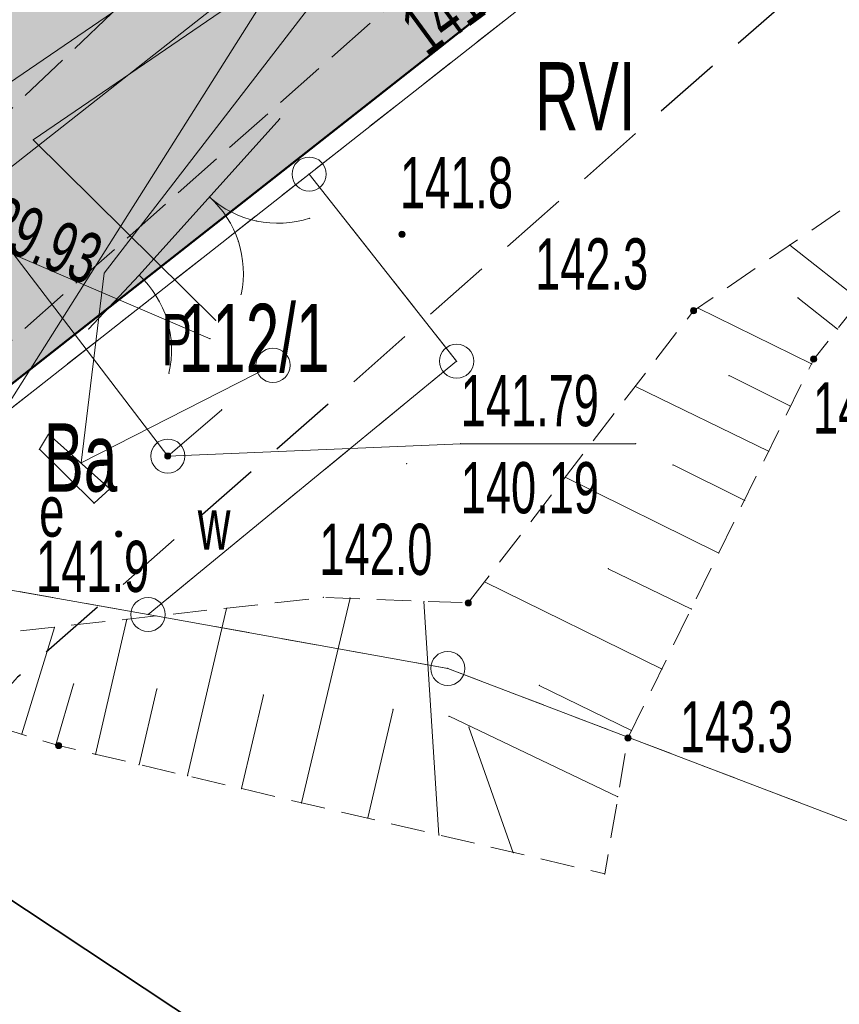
# Model space of a CAD drawing. Extents: x 6456700 to 6518119, y 5963420 to 5980059.
# Tile 205 of 256: x 6512461 to 6512474, y 5966202 to 5966216. Entities that reach past the tile are written whole.
import ezdxf
from ezdxf.enums import TextEntityAlignment as Align

# ---------------------------------------------------------------- set-up
doc = ezdxf.new("R2010")
doc.units = 0
doc.header["$MEASUREMENT"] = 0
for name, pattern in [('L_0_03', [1, 0.5, -0.5]), ('L_0_04', [1.5, 1, -0.5]), ('L_0_52', [1, 0.75, -0.25]), ('L_0_5A', [0.75, 0.5, -0.25])]:
    doc.linetypes.add(name, pattern=pattern)
doc.layers.get('0').update_dxf_attribs({"color": 2, "linetype": 'CONTINUOUS', "lineweight": 5})
for name, color, linetype, lineweight in [('000_Inne__niezydentyfikowane_', 7, 'CONTINUOUS', 18), ('18mm Kreska ciągła', 7, 'CONTINUOUS', 18), ('202_punkt_graniczny', 7, 'CONTINUOUS', 18), ('209_oznaczenie_konturu_klasyfikacyjnego', 96, 'CONTINUOUS', 18), ('210_oznaczenie_konturu_uzytku_gruntowego', 96, 'CONTINUOUS', 18), ('211_numer_dzialki_ewidencyjnej', 7, 'CONTINUOUS', 18), ('218_kontur_uzytku_gruntowego', 96, 'L_0_03', 18), ('219_dzialka_ewidencyjna', 7, 'CONTINUOUS', 18), ('35mm Ciągła', 7, 'CONTINUOUS', 35), ('50mm Kreska ciągła', 7, 'CONTINUOUS', 50), ('9mm Kreska ciągła', 252, 'CONTINUOUS', 9), ('brama', 7, 'CONTINUOUS', 18), ('furtka', 7, 'CONTINUOUS', 18), ('jezdnia', 7, 'CONTINUOUS', 18), ('komora_podziemna', 7, 'CONTINUOUS', 18), ('komora_podziemna_Atr17', 7, 'CONTINUOUS', 18), ('ogrodzenie_trwale', 7, 'CONTINUOUS', 18), ('pikieta_naturalna', 7, 'CONTINUOUS', 18), ('pikieta_naturalna_Atr2', 7, 'CONTINUOUS', 18), ('przewod_elektroenergetyczny_niskiego_napiecia', 7, 'CONTINUOUS', 18), ('przewod_elektroenergetyczny_podziemny', 7, 'CONTINUOUS', 18), ('przewod_kanalizacyjny', 7, 'CONTINUOUS', 18), ('przewod_wodociagowy', 7, 'CONTINUOUS', 18), ('rzedna', 7, 'CONTINUOUS', 18), ('rzedna_Atr2', 7, 'CONTINUOUS', 18), ('rzedna_Atr3', 7, 'CONTINUOUS', 18), ('skarpa_nieumocniona', 7, 'CONTINUOUS', 18), ('studnia_kanalizacyjna', 7, 'CONTINUOUS', 18), ('studnia_kanalizacyjna_Atr17', 7, 'CONTINUOUS', 18), ('Zakres', 7, 'CONTINUOUS', 18)]:
    doc.layers.add(name, color=color, linetype=linetype, lineweight=lineweight)
doc.styles.get("Standard").update_dxf_attribs({"font": 'txt', "width": 0.75})

# ---------------------------------------------------------------- blocks, each defined once
blk = doc.blocks.new('mdcp_nowa')
at = {"layer": 'pikieta_naturalna', "linetype": 'Continuous', "lineweight": 18, "true_color": 0x000000}
for points in [[(6495198.31, 5982664.155, 1), (6495198.31, 5982664.245, 1)], [(6495202.58, 5982663.035, 1), (6495202.58, 5982663.125, 1)], [(6495204.34, 5982662.325, 1), (6495204.34, 5982662.415, 1)], [(6495194.16, 5982659.765, 1), (6495194.16, 5982659.855, 1)], [(6495199.28, 5982658.755, 1), (6495199.28, 5982658.845, 1)], [(6495201.62, 5982656.775, 1), (6495201.62, 5982656.865, 1)], [(6495193.28, 5982656.665, 1), (6495193.28, 5982656.755, 1)]]:
    blk.add_hatch(color=18, dxfattribs=at).paths.add_polyline_path(points)
at = {"layer": 'rzedna', "linetype": 'Continuous', "lineweight": 18, "true_color": 0x000000}
blk.add_hatch(color=18, dxfattribs=at).paths.add_polyline_path([(6495194.88, 5982660.905, 1), (6495194.88, 5982660.995, 1)])
at = {"layer": '000_Inne__niezydentyfikowane_', "linetype": 'Continuous', "lineweight": 18, "flags": 128}
for points in [[(6495205.02, 5982663.23), (6495203.99, 5982664.04)], [(6495204.69, 5982662.81), (6495204.11, 5982663.27)], [(6495204.31, 5982662.3), (6495202.64, 5982663.12)], [(6495204, 5982661.68), (6495203.1, 5982662.13)], [(6495203.68, 5982661.02), (6495201.73, 5982661.97)], [(6495203.33, 5982660.3), (6495202.28, 5982660.82)], [(6495202.95, 5982659.53), (6495200.7, 5982660.64)], [(6495202.55, 5982658.71), (6495201.33, 5982659.3)], [(6495202.12, 5982657.83), (6495199.52, 5982659.11)], [(6495196.84, 5982655.87), (6495197.55, 5982658.87)], [(6495198.85, 5982655.4), (6495198.63, 5982658.82)], [(6495195.17, 5982656.27), (6495195.74, 5982658.72)], [(6495193.82, 5982656.58), (6495194.28, 5982658.56)], [(6495192.74, 5982656.88), (6495193.22, 5982658.44)], [(6495193.24, 5982656.72), (6495193.5, 5982657.61)], [(6495194.46, 5982656.43), (6495194.72, 5982657.54)], [(6495201.67, 5982656.93), (6495200.32, 5982657.59)], [(6495195.96, 5982656.08), (6495196.28, 5982657.45)], [(6495197.81, 5982655.65), (6495198.18, 5982657.24)], [(6495201.47, 5982655.96), (6495199, 5982657.14)], [(6495199.94, 5982655.14), (6495199.29, 5982656.98)]]:
    blk.add_lwpolyline(points, dxfattribs=at)
at = {"layer": '000_Inne__niezydentyfikowane_'}
for p in [(6495203.99, 5982664.04), (6495204.11, 5982663.27), (6495202.64, 5982663.12), (6495204.69, 5982662.81), (6495204.31, 5982662.3), (6495203.1, 5982662.13), (6495201.73, 5982661.97), (6495204, 5982661.68), (6495203.68, 5982661.02), (6495202.28, 5982660.82), (6495200.7, 5982660.64), (6495203.33, 5982660.3), (6495202.95, 5982659.53), (6495201.33, 5982659.3), (6495199.52, 5982659.11), (6495197.55, 5982658.87), (6495198.63, 5982658.82), (6495195.74, 5982658.72), (6495202.55, 5982658.71), (6495194.28, 5982658.56), (6495193.22, 5982658.44), (6495202.12, 5982657.83), (6495193.5, 5982657.61), (6495194.72, 5982657.54), (6495200.32, 5982657.59), (6495196.28, 5982657.45), (6495198.18, 5982657.24), (6495199, 5982657.14), (6495199.29, 5982656.98), (6495201.67, 5982656.93), (6495192.74, 5982656.88), (6495193.24, 5982656.72), (6495193.82, 5982656.58), (6495194.46, 5982656.43), (6495195.17, 5982656.27), (6495195.96, 5982656.08), (6495201.47, 5982655.96), (6495196.84, 5982655.87), (6495197.81, 5982655.65), (6495198.85, 5982655.4), (6495199.94, 5982655.14)]:
    blk.add_point(p, dxfattribs=at)
at = {"layer": '202_punkt_graniczny', "color": 7, "linetype": 'Continuous', "lineweight": 18}
for centre in [(6495196.95, 5982665.08), (6495199.11, 5982662.34), (6495194.59, 5982658.63), (6495198.98, 5982657.84)]:
    blk.add_circle(centre, 0.25, dxfattribs=at)
at = {"layer": '202_punkt_graniczny'}
for p in [(6495196.95, 5982665.08), (6495199.11, 5982662.34), (6495194.59, 5982658.63), (6495198.98, 5982657.84)]:
    blk.add_point(p, dxfattribs=at)
at = {"layer": '218_kontur_uzytku_gruntowego', "lineweight": 18, "flags": 128}
for points in [[(6495206.88, 5982672.89), (6495196.95, 5982665.08)], [(6495196.95, 5982665.08), (6495189.48, 5982659.21)], [(6495196.95, 5982665.08), (6495199.11, 5982662.34)], [(6495199.11, 5982662.34), (6495194.59, 5982658.63)], [(6495191.72, 5982659.14), (6495194.59, 5982658.63)], [(6495194.59, 5982658.63), (6495198.98, 5982657.84)], [(6495198.98, 5982657.84), (6495206.19, 5982655.09)]]:
    blk.add_lwpolyline(points, dxfattribs=at)
at = {"layer": '218_kontur_uzytku_gruntowego'}
for p in [(6495196.95, 5982665.08), (6495196.95, 5982665.08), (6495196.95, 5982665.08), (6495196.95, 5982665.08), (6495196.95, 5982665.08), (6495196.95, 5982665.08), (6495199.11, 5982662.34), (6495199.11, 5982662.34), (6495199.11, 5982662.34), (6495199.11, 5982662.34), (6495194.59, 5982658.63), (6495194.59, 5982658.63), (6495194.59, 5982658.63), (6495194.59, 5982658.63), (6495194.59, 5982658.63), (6495194.59, 5982658.63), (6495198.98, 5982657.84), (6495198.98, 5982657.84), (6495198.98, 5982657.84), (6495198.98, 5982657.84)]:
    blk.add_point(p, dxfattribs=at)
at = {"layer": '219_dzialka_ewidencyjna', "color": 3, "linetype": 'Continuous', "lineweight": 18, "flags": 128}
for points in [[(6495196.95, 5982665.08), (6495206.88, 5982672.89)], [(6495189.48, 5982659.21), (6495196.95, 5982665.08)], [(6495196.95, 5982665.08), (6495199.11, 5982662.34)], [(6495194.59, 5982658.63), (6495199.11, 5982662.34)], [(6495191.72, 5982659.14), (6495194.59, 5982658.63)], [(6495194.59, 5982658.63), (6495198.98, 5982657.84)], [(6495206.19, 5982655.09), (6495198.98, 5982657.84)]]:
    blk.add_lwpolyline(points, dxfattribs=at)
at = {"layer": '219_dzialka_ewidencyjna', "color": 3}
for p in [(6495196.95, 5982665.08), (6495196.95, 5982665.08), (6495196.95, 5982665.08), (6495199.11, 5982662.34), (6495199.11, 5982662.34), (6495194.59, 5982658.63), (6495194.59, 5982658.63), (6495194.59, 5982658.63), (6495198.98, 5982657.84), (6495198.98, 5982657.84)]:
    blk.add_point(p, dxfattribs=at)
at = {"layer": 'brama', "color": 7, "linetype": 'Continuous', "lineweight": 18, "flags": 128}
blk.add_lwpolyline([(6495196.52, 5982665.89), (6495194.46, 5982663.6)], dxfattribs=at)
at = {"layer": 'brama', "color": 7, "linetype": 'Continuous', "lineweight": 18}
for centre, start, end in [((6495196.493, 5982665.86), 228.027, 288.027), ((6495194.487, 5982663.63), 348.027, 48.027)]:
    blk.add_arc(centre, 1.5, start, end, dxfattribs=at)
at = {"layer": 'brama'}
for p in [(6495196.52, 5982665.89), (6495195.49, 5982664.745), (6495195.49, 5982664.745), (6495196.957, 5982664.434), (6495196.182, 5982664.393), (6495195.913, 5982664.094), (6495194.46, 5982663.6), (6495195.954, 5982663.319)]:
    blk.add_point(p, dxfattribs=at)
at = {"layer": 'furtka', "color": 7, "linetype": 'Continuous', "lineweight": 18, "flags": 128}
blk.add_lwpolyline([(6495194.46, 5982663.6), (6495193.72, 5982662.81)], dxfattribs=at)
at = {"layer": 'furtka', "color": 7, "linetype": 'Continuous', "lineweight": 18}
blk.add_arc((6495193.435, 5982662.505), 1.5, 346.872, 46.872, dxfattribs=at)
at = {"layer": 'furtka'}
for p in [(6495194.46, 5982663.6), (6495194.461, 5982663.599), (6495194.871, 5982662.94), (6495193.72, 5982662.81), (6495194.896, 5982662.164)]:
    blk.add_point(p, dxfattribs=at)
at = {"layer": 'jezdnia', "color": 7, "linetype": 'L_0_52', "lineweight": 18, "flags": 128}
blk.add_lwpolyline([(6495195.83, 5982978.97), (6495200.77, 5982990.52), (6495203.76, 5983005.28), (6495200.35, 5983025.82), (6495193.24, 5983036.29), (6495189.14, 5983049.6), (6495185.12, 5983067.8), (6495183.17, 5983077.08), (6495178.19, 5983089.73), (6495174.64, 5983098.86), (6495168.43, 5983115.09), (6495161.55, 5983133.83), (6495154.76, 5983147.58), (6495144.33, 5983166.27), (6495135.54, 5983182.13), (6495131.43, 5983212.99), (6495131.68, 5983233.26), (6495131.46, 5983243.99), (6495128.32, 5983280.81), (6495127.29, 5983298.52), (6495124.19, 5983336.19), (6495123.5, 5983344), (6495121.28, 5983367.92), (6495119.64, 5983396.13), (6495116.73, 5983412.76), (6495117.19, 5983441.35), (6495116.43, 5983457.42), (6495115.48, 5983476.53), (6495115.11, 5983482.62), (6495112.3, 5983484.4), (6495091.45, 5983481.81), (6495091.37, 5983484.19), (6495109.96, 5983486.92), (6495113.25, 5983490.41), (6495113.24, 5983503.43), (6495112.69, 5983521.82), (6495113.13, 5983545.8), (6495113.51, 5983566.95), (6495116.02, 5983585), (6495118.4, 5983609.28), (6495123.42, 5983650.06), (6495131.2, 5983686.54), (6495140.07, 5983719.72), (6495146.41, 5983753.33), (6495149.05, 5983763.24), (6495154.18, 5983776.85), (6495160.67, 5983784.68), (6495175.29, 5983798.4), (6495197.26, 5983816.17), (6495217.4, 5983831.86), (6495238.65, 5983846.53), (6495263.72, 5983869.02), (6495276.39, 5983884.8), (6495285.32, 5983901), (6495289.2, 5983910.41), (6495292.89, 5983924.2), (6495294.78, 5983930.12), (6495299.2, 5983944.93), (6495304.61, 5983964.52), (6495307.5, 5983979.46), (6495307.59, 5983992.22), (6495306.46, 5984009.09), (6495305.69, 5984028.3), (6495305.67, 5984038.17), (6495300.99, 5984057.07), (6495297.28, 5984082.3), (6495291.79, 5984107.54), (6495288.36, 5984130.45), (6495280.64, 5984151.56), (6495274.64, 5984171.22), (6495270.98, 5984181.26), (6495273.99, 5984181.03), (6495276.87, 5984171.8), (6495283.5, 5984152.14), (6495291.35, 5984131.82), (6495294.78, 5984110.77), (6495299.68, 5984081.31), (6495303.27, 5984060.79), (6495332.62, 5984062.58), (6495350.78, 5984065.69), (6495352.73, 5984070.57), (6495357.63, 5984062.1), (6495352.37, 5984062.87), (6495334.16, 5984059.86), (6495303.89, 5984056.79), (6495307.64, 5984045.46), (6495309.06, 5984037.47), (6495310.62, 5984029.01), (6495312.95, 5983997.49), (6495310.44, 5983991.82), (6495310.09, 5983979.31), (6495307.08, 5983963.82), (6495301.68, 5983944.67), (6495295.97, 5983923.79), (6495292.77, 5983913.71), (6495290.13, 5983906.38), (6495284.32, 5983893.37), (6495278.05, 5983883.04), (6495264.46, 5983865.44), (6495239.09, 5983842.69), (6495219.23, 5983829.73), (6495216.93, 5983819.97), (6495223.58, 5983813.84), (6495228.16, 5983809.41), (6495224.21, 5983807.55), (6495214.94, 5983813.05), (6495207.87, 5983817.5), (6495201.24, 5983815.27), (6495178.34, 5983796.41), (6495165.6, 5983786.15), (6495159.73, 5983777.73), (6495154.77, 5983771.17), (6495151.16, 5983759.97), (6495150.26, 5983749.93), (6495142.6, 5983719.51), (6495134.42, 5983684.95), (6495127.4, 5983650.76), (6495120.08, 5983602.2), (6495117.42, 5983578.29), (6495115.94, 5983567.9), (6495115.38, 5983544.13), (6495115.07, 5983520.98), (6495115.65, 5983504.52), (6495116.24, 5983490.91), (6495120.25, 5983487.29), (6495126.33, 5983487.84), (6495143.65, 5983489.58), (6495144.46, 5983486.94), (6495127.88, 5983485.15), (6495121.64, 5983482.36), (6495118.37, 5983476.22), (6495119.55, 5983458.22), (6495119.45, 5983441.1), (6495120.18, 5983413.18), (6495121.99, 5983405.13), (6495126.07, 5983403.29), (6495130.48, 5983403.23), (6495129.73, 5983399.77), (6495124.35, 5983396.96), (6495123.73, 5983368.04), (6495126.63, 5983336.2), (6495129.59, 5983298.85), (6495131.1, 5983280.79), (6495133, 5983262.8), (6495134.25, 5983243.51), (6495134.8, 5983233.03), (6495133.67, 5983213.6), (6495138.07, 5983181.73), (6495146.27, 5983167.62), (6495157.18, 5983147.99), (6495163.68, 5983134.39), (6495170.96, 5983115.51), (6495175.46, 5983104.48), (6495181.17, 5983100.74), (6495199.93, 5983101.55), (6495199.17, 5983099.07), (6495182.34, 5983097.53), (6495180.35, 5983094.32), (6495185.39, 5983081.2), (6495192.07, 5983052.44), (6495195.58, 5983038.04), (6495198.53, 5983033.23), (6495203.76, 5983025.83), (6495206.13, 5983003.89), (6495202.54, 5982989.27), (6495201.18, 5982984.38), (6495199.22, 5982977.33), (6495199.31, 5982965.37), (6495200.17, 5982948.62), (6495203.01, 5982926.24), (6495205.43, 5982907.13), (6495210.02, 5982873.53), (6495214.31, 5982847.66), (6495217.75, 5982836.69), (6495222.16, 5982822), (6495228.36, 5982806.97), (6495230.37, 5982804.25), (6495235.28, 5982800.03), (6495240.12, 5982797.03), (6495226.36, 5982801.25), (6495225.42, 5982799.59), (6495224.16, 5982791.52), (6495222.71, 5982778.54), (6495222.21, 5982760.62), (6495221.26, 5982748.78), (6495217.72, 5982722.5), (6495220.89, 5982699.43), (6495222.63, 5982688.01), (6495226.82, 5982681.43), (6495232.44, 5982678.09), (6495238.57, 5982677.74), (6495238.58, 5982674.2), (6495234.94, 5982674.18), (6495222.7, 5982675.95), (6495211.13, 5982675.67), (6495203.44, 5982672.24), (6495190.56, 5982660.85), (6495183.64, 5982651.87), (6495180.18, 5982645.51), (6495176.56, 5982638.14), (6495173.06, 5982629.9), (6495169.79, 5982622.28), (6495168.95, 5982621.1), (6495167.1, 5982622.09), (6495169.54, 5982629.99), (6495175.88, 5982643.52), (6495181.21, 5982652.88), (6495188.25, 5982661.9), (6495200.25, 5982673.34), (6495211.64, 5982680.53), (6495218.14, 5982692.06), (6495218.39, 5982699.72), (6495215.1, 5982723.62), (6495216.08, 5982729.8), (6495218.41, 5982743.49), (6495220.09, 5982761.04), (6495220.41, 5982779.3), (6495221.74, 5982791.03), (6495222.5, 5982799.07), (6495220.92, 5982803.86), (6495210.51, 5982812.59), (6495206.38, 5982817.94), (6495202.5, 5982823.86), (6495197.41, 5982834.99), (6495191.07, 5982840.79), (6495178.96, 5982851.25), (6495180.72, 5982852.83), (6495192.33, 5982842.82), (6495193.9, 5982841.49), (6495196.29, 5982839.47), (6495200.7, 5982838.43), (6495206.86, 5982825.62), (6495210.11, 5982820.87), (6495214.26, 5982814.71), (6495221.36, 5982809.09), (6495224.36, 5982806.84), (6495223.38, 5982810.9), (6495218.5, 5982823.84), (6495214.57, 5982836.22), (6495211.53, 5982847.15), (6495206.8, 5982872.08), (6495202.64, 5982906.51), (6495199.04, 5982926.21), (6495196.67, 5982948.55), (6495195.68, 5982964.58)], close=True, dxfattribs=at)
at = {"layer": 'komora_podziemna', "color": 1, "linetype": 'Continuous', "lineweight": 18, "flags": 128}
blk.add_lwpolyline([(6495193, 5982661.05), (6495193.13, 5982661.27), (6495194.03, 5982660.47), (6495193.8, 5982660.26)], close=True, dxfattribs=at)
at = {"layer": 'komora_podziemna', "color": 5, "linetype": 'Continuous', "lineweight": 13}
blk.add_circle((6495194.88, 5982660.95), 0.25, dxfattribs=at)
at = {"layer": 'komora_podziemna'}
for p in [(6495193.13, 5982661.27), (6495193, 5982661.05), (6495194.88, 5982660.95), (6495194.03, 5982660.47), (6495193.8, 5982660.26)]:
    blk.add_point(p, dxfattribs=at)
at = {"layer": 'ogrodzenie_trwale'}
for p in [(6495196.52, 5982665.89), (6495196.52, 5982665.89), (6495198.31, 5982664.2), (6495194.46, 5982663.6), (6495193.72, 5982662.81), (6495193.72, 5982662.81), (6495198.38, 5982660.84), (6495194.16, 5982659.81)]:
    blk.add_point(p, dxfattribs=at)
at = {"layer": 'pikieta_naturalna', "color": 7, "linetype": 'Continuous', "lineweight": 18}
for centre in [(6495198.31, 5982664.2), (6495202.58, 5982663.08), (6495204.34, 5982662.37), (6495194.16, 5982659.81), (6495199.28, 5982658.8), (6495201.62, 5982656.82), (6495193.28, 5982656.71)]:
    blk.add_circle(centre, 0.045, dxfattribs=at)
at = {"layer": 'pikieta_naturalna'}
for p in [(6495198.31, 5982664.2), (6495202.58, 5982663.08), (6495204.34, 5982662.37), (6495194.16, 5982659.81), (6495199.28, 5982658.8), (6495201.62, 5982656.82), (6495193.28, 5982656.71)]:
    blk.add_point(p, dxfattribs=at)
at = {"layer": 'przewod_elektroenergetyczny_niskiego_napiecia', "color": 1, "linetype": 'Continuous', "lineweight": 18, "flags": 128}
blk.add_lwpolyline([(6495186.65, 5982652.39), (6495203.13, 5982678.47)], dxfattribs=at)
at = {"layer": 'przewod_elektroenergetyczny_podziemny', "color": 1, "linetype": 'Continuous', "lineweight": 18, "flags": 128}
for points in [[(6495193.61, 5982660.85), (6495193.95, 5982663.63), (6495199.33, 5982670.61), (6495204.57, 5982677.29), (6495204.38, 5982678.41)], [(6495196.42, 5982662.28), (6495193.61, 5982660.85)]]:
    blk.add_lwpolyline(points, dxfattribs=at)
at = {"layer": 'przewod_elektroenergetyczny_podziemny'}
for p in [(6495193.95, 5982663.63), (6495196.42, 5982662.28), (6495193.61, 5982660.85), (6495193.61, 5982660.85)]:
    blk.add_point(p, dxfattribs=at)
at = {"layer": 'przewod_kanalizacyjny', "color": 34, "linetype": 'Continuous', "lineweight": 18, "flags": 128}
for points in [[(6495190.82, 5982665.23), (6495208.41, 5982677.24)], [(6495195.58, 5982662.94), (6495192.91, 5982665.58), (6495209.2, 5982676.71), (6495233.85, 5982675.45), (6495231.71, 5982640.15), (6495237.74, 5982626.4), (6495238.73, 5982623.6), (6495239.277, 5982614.527)], [(6495195.5, 5982662.67), (6495190.87, 5982664.65)]]:
    blk.add_lwpolyline(points, dxfattribs=at)
at = {"layer": 'przewod_kanalizacyjny'}
for p in [(6495192.91, 5982665.58), (6495195.58, 5982662.94), (6495195.5, 5982662.67)]:
    blk.add_point(p, dxfattribs=at)
at = {"layer": 'przewod_wodociagowy', "color": 5, "linetype": 'Continuous', "lineweight": 18, "flags": 128}
blk.add_lwpolyline([(6495195.67, 5982661.63), (6495194.88, 5982660.95), (6495190.65, 5982666.48)], dxfattribs=at)
at = {"layer": 'przewod_wodociagowy'}
for p in [(6495195.67, 5982661.63), (6495194.88, 5982660.95)]:
    blk.add_point(p, dxfattribs=at)
at = {"layer": 'rzedna', "color": 7, "linetype": 'Continuous', "lineweight": 18}
blk.add_circle((6495194.88, 5982660.95), 0.045, dxfattribs=at)
at = {"layer": 'rzedna'}
blk.add_point((6495194.88, 5982660.95), dxfattribs=at)
at = {"layer": 'rzedna_Atr2', "color": 7, "linetype": 'Continuous', "lineweight": 18, "flags": 128}
blk.add_lwpolyline([(6495194.88, 5982660.95), (6495199.17, 5982661.13), (6495201.731, 5982661.13)], dxfattribs=at)
at = {"layer": 'rzedna_Atr2'}
for p in [(6495199.17, 5982661.13), (6495201.731, 5982661.13), (6495194.88, 5982660.95)]:
    blk.add_point(p, dxfattribs=at)
at = {"layer": 'skarpa_nieumocniona', "color": 7, "linetype": 'L_0_5A', "lineweight": 18, "flags": 128}
blk.add_lwpolyline([(6495199.28, 5982658.8), (6495202.58, 5982663.08), (6495207.64, 5982666.53), (6495204.34, 5982662.37), (6495201.62, 5982656.82), (6495201.28, 5982654.83), (6495193.28, 5982656.71), (6495189.11, 5982657.99), (6495197.16, 5982658.88)], close=True, dxfattribs=at)
at = {"layer": 'skarpa_nieumocniona'}
for p in [(6495202.58, 5982663.08), (6495202.58, 5982663.08), (6495204.34, 5982662.37), (6495204.34, 5982662.37), (6495197.16, 5982658.88), (6495197.16, 5982658.88), (6495199.28, 5982658.8), (6495199.28, 5982658.8), (6495201.62, 5982656.82), (6495201.62, 5982656.82), (6495193.28, 5982656.71), (6495193.28, 5982656.71), (6495201.28, 5982654.83), (6495201.28, 5982654.83)]:
    blk.add_point(p, dxfattribs=at)
at = {"layer": 'studnia_kanalizacyjna', "color": 34, "linetype": 'Continuous', "lineweight": 13}
blk.add_circle((6495196.42, 5982662.28), 0.25, dxfattribs=at)
at = {"layer": 'studnia_kanalizacyjna'}
blk.add_point((6495196.42, 5982662.28), dxfattribs=at)
at = {"layer": 'Zakres', "linetype": 'L_0_04', "lineweight": 25, "flags": 128}
blk.add_lwpolyline([(6495113.77, 5985050.22), (6495121.12, 5984877.07), (6495125.76, 5984757.87), (6495129.89, 5984649.81), (6495141.08, 5984611.3), (6495145.77, 5984544.53), (6495147.36, 5984487.27), (6495157.22, 5984392.07), (6495162.95, 5984387.45), (6495180.24, 5984384.16), (6495229.5, 5984386.61), (6495251.65, 5984373.41), (6495258.77, 5984357.12), (6495255.44, 5984330.44), (6495250.77, 5984304.39), (6495252.21, 5984282.78), (6495255.46, 5984256.45), (6495254.94, 5984238.25), (6495266.4, 5984211), (6495277.24, 5984182.33), (6495294.2, 5984133.19), (6495300.94, 5984095.37), (6495313.24, 5984037.69), (6495317.44, 5983978.18), (6495300.35, 5983922.18), (6495282.35, 5983883.38), (6495266.21, 5983862.23), (6495242.03, 5983839.67), (6495211.11, 5983816.86), (6495158.26, 5983772.66), (6495130.6, 5983651.16), (6495116.31, 5983543.43), (6495129.51, 5983346.73), (6495134.58, 5983264.71), (6495139.64, 5983186.97), (6495193.25, 5983077.94), (6495199.2, 5983041.97), (6495206.23, 5983026), (6495208.96, 5983004.88), (6495202.27, 5982979.48), (6495202.42, 5982950.13), (6495209.35, 5982897.38), (6495215.97, 5982850.34), (6495228.6, 5982809.97), (6495226.85, 5982778.82), (6495225.04, 5982750.56), (6495220.26, 5982723.37), (6495226.54, 5982679.97), (6495206.06, 5982669.48), (6495192.68, 5982657.71), (6495184.57, 5982648.65), (6495174.78, 5982624.58), (6495164.23, 5982604.61), (6495150.7, 5982588.3), (6495137.69, 5982582.43), (6495118.26, 5982573.75), (6495100.35, 5982558.42), (6495090.36, 5982544.99), (6495075.87, 5982519.06), (6495060.83, 5982499.68), (6495049.41, 5982485.49), (6495035.07, 5982459.7), (6495006.7, 5982406.64), (6494980.89, 5982351.84), (6494944.35, 5982293.29), (6494925.72, 5982250.11), (6494905.2, 5982190.37), (6494898.43, 5982153.5), (6494879.51, 5982063.89), (6494864.14, 5981992.66), (6494816.93, 5981768.61), (6494777.79, 5981577.7), (6494739.84, 5981394.72), (6494718.65, 5981297.89), (6494716.45, 5981237.31), (6494738.62, 5981208.21), (6494776.48, 5981173.06), (6494817.16, 5981137.44), (6494847.63, 5981109.8), (6494877.39, 5981077.08), (6494912.75, 5981030.55), (6494916.06, 5981014.71), (6494903.86, 5980957.01), (6494916.13, 5980953.51), (6494892.32, 5980927.59), (6494850.7, 5980858.8), (6494806.81, 5980779.89), (6494785.1, 5980753.49), (6494715.22, 5980723.29), (6494679.96, 5980686.78), (6494651.35, 5980651.29), (6494549.14, 5980683.24), (6494511.84, 5980659.66), (6494443.61, 5980630.33), (6494428.78, 5980598.6), (6494431.58, 5980579.46), (6494420.56, 5980549.76), (6494416.45, 5980528.2), (6494403.86, 5980507.16), (6494388.89, 5980482.96), (6494365.32, 5980407.99), (6494335.67, 5980315.15), (6494332.29, 5980297.41), (6494335.1, 5980278.18), (6494347.25, 5980254.84), (6494336.79, 5980250.09), (6494300.04, 5980271.34), (6494320.8, 5980301.43), (6494336.81, 5980349.17), (6494344.85, 5980380.92), (6494360.85, 5980437.13), (6494374.18, 5980476.38), (6494386.14, 5980498.84), (6494403.02, 5980528.52), (6494411.33, 5980563.19), (6494420.84, 5980586.25), (6494420.25, 5980601.11), (6494434.95, 5980635.94), (6494446.75, 5980644.99), (6494465.77, 5980647.27), (6494513.02, 5980669.46), (6494507.85, 5980679.68), (6494547.89, 5980705.83), (6494570.06, 5980691.34), (6494636.17, 5980669.05), (6494706.14, 5980756.86), (6494742.78, 5980772.58), (6494798.53, 5980814.27), (6494826.12, 5980867.97), (6494849.57, 5980908.6), (6494845.35, 5980942.01), (6494853.94, 5980970.83), (6494891.08, 5980960.54), (6494890.11, 5980965.73), (6494903.94, 5981025.69), (6494869.98, 5981070.3), (6494770.97, 5981160.58), (6494728.18, 5981200.64), (6494706.13, 5981229.56), (6494707.94, 5981299.75), (6494728.84, 5981398.1), (6494767.06, 5981580.19), (6494806.17, 5981770.55), (6494854.36, 5981994.76), (6494869.73, 5982065.97), (6494888.61, 5982155.44), (6494891.67, 5982173.95), (6494895.82, 5982197.45), (6494916.38, 5982253.72), (6494935.47, 5982297.95), (6494954.97, 5982331.67), (6494972.09, 5982356.64), (6494997.76, 5982411.14), (6495026.29, 5982464.48), (6495041.09, 5982491.09), (6495052.99, 5982505.88), (6495067.51, 5982524.6), (6495081.94, 5982550.43), (6495092.99, 5982565.28), (6495112.86, 5982582.29), (6495133.59, 5982591.55), (6495144.48, 5982596.46), (6495155.87, 5982610.19), (6495165.7, 5982628.8), (6495175.96, 5982654.03), (6495185.62, 5982664.83), (6495200.4, 5982677.82), (6495212.49, 5982688.04), (6495209.64, 5982723.43), (6495215.22, 5982750.57), (6495216.87, 5982779.54), (6495218.31, 5982809.31), (6495206.86, 5982847.92), (6495199.44, 5982894.74), (6495192.11, 5982948.71), (6495190.16, 5982979.24), (6495183.47, 5983075.16), (6495129.79, 5983184.34), (6495124.6, 5983264.07), (6495119.53, 5983346.09), (6495106.27, 5983543.75), (6495120.74, 5983652.9), (6495148.75, 5983779.42), (6495204.15, 5983826.04), (6495273.41, 5983889.36), (6495288.53, 5983927.42), (6495300.83, 5983964.69), (6495303.91, 5983980.14), (6495301.32, 5984039.55), (6495291.1, 5984093.63), (6495284.5, 5984130.67), (6495267.84, 5984178.93), (6495257.12, 5984207.3), (6495244.96, 5984236.19), (6495244.79, 5984255.42), (6495242.25, 5984281.97), (6495240.71, 5984304.95), (6495245.55, 5984331.94), (6495248.51, 5984355.64), (6495243.77, 5984366.47), (6495226.98, 5984376.47), (6495179.54, 5984374.12), (6495158.61, 5984378.09), (6495147.7, 5984386.91), (6495137.38, 5984486.61), (6495135.78, 5984544.04), (6495131.18, 5984609.54), (6495119.95, 5984648.2), (6495115.76, 5984757.49), (6495111.12, 5984876.67), (6495103.73, 5985050.93), (6495109.36, 5985081.73), (6495120.41, 5985085.88)], close=True, dxfattribs=at)
at = {"layer": '209_oznaczenie_konturu_klasyfikacyjnego', "lineweight": 20, "width": 0.66}
blk.add_text('RVI', height=1, dxfattribs=at).set_placement((6495200.26, 5982666.72), align=Align.TOP_LEFT)
at = {"layer": '210_oznaczenie_konturu_uzytku_gruntowego', "lineweight": 20, "width": 0.66}
blk.add_text('Ba', height=1, dxfattribs=at).set_placement((6495193.06, 5982661.43), align=Align.TOP_LEFT)
at = {"layer": '211_numer_dzialki_ewidencyjnej', "color": 7, "lineweight": 20, "width": 0.66}
blk.add_text('112/1', height=1, dxfattribs=at).set_placement((6495195.04, 5982663.18), align=Align.TOP_LEFT)
at = {"layer": 'komora_podziemna_Atr17', "color": 7, "lineweight": 15, "width": 0.66}
for s, p in [('e', (6495192.996, 5982660.52)), ('w', (6495195.319, 5982660.33))]:
    blk.add_text(s, height=0.75, dxfattribs=at).set_placement(p, align=Align.TOP_LEFT)
at = {"layer": 'pikieta_naturalna_Atr2', "color": 7, "lineweight": 15, "width": 0.66}
blk.add_text('141.9', height=0.75, rotation=36.3, dxfattribs=at).set_placement((6495198.23, 5982667.39), align=Align.TOP_LEFT)
for s, p in [('141.8', (6495198.28, 5982665.33)), ('142.3', (6495200.26, 5982664.14)), ('142.7', (6495204.33, 5982662.03)), ('142.0', (6495197.1, 5982659.96)), ('141.9', (6495192.95, 5982659.71)), ('143.3', (6495202.38, 5982657.36))]:
    blk.add_text(s, height=0.75, dxfattribs=at).set_placement(p, align=Align.TOP_LEFT)
at = {"layer": 'rzedna_Atr2', "color": 7, "lineweight": 15, "width": 0.66}
blk.add_text('139.93', height=0.75, rotation=336.8, dxfattribs=at).set_placement((6495192.125, 5982664.93), align=Align.TOP_LEFT)
blk.add_text('141.79', height=0.75, dxfattribs=at).set_placement((6495199.17, 5982662.138), align=Align.TOP_LEFT)
at = {"layer": 'rzedna_Atr3', "color": 7, "lineweight": 15, "width": 0.66}
blk.add_text('140.19', height=0.75, dxfattribs=at).set_placement((6495199.17, 5982660.862), align=Align.TOP_LEFT)
at = {"layer": 'studnia_kanalizacyjna_Atr17', "color": 34, "lineweight": 15, "width": 0.66}
blk.add_text('P', height=0.75, dxfattribs=at).set_placement((6495194.791, 5982663.03), align=Align.TOP_LEFT)

msp = doc.modelspace()

# ---------------------------------------------------------------- block references
at = {"linetype": 'ByBlock'}
msp.add_blockref('mdcp_nowa', (17268.786, -16450.998), dxfattribs=at)

# ---------------------------------------------------------------- next in the draw order: hatches: boundary and pattern name
at = {"layer": '9mm Kreska ciągła'}
h = msp.add_hatch(dxfattribs=at)
h.set_pattern_fill('SAND_AND_LIME', color=4, scale=0.1)
h.set_pattern_definition([(37.5, (6512163.41104, 5965706.02106), (-0.006803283, 0.208096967), [0, -0.16416, 0, -0.1836, 0, -0.1755]), (7.5, (6512163.41104, 5965706.02106), (0.19113588, 0.30479178), [0, -0.08856, 0, -0.14796, 0, -0.0567]), (-32.5, (6512163.2782, 5965706.02106), (0.33632732, 0.00061118), [0, -0.054, 0, -0.1944, 0, -0.2538]), (-42.5, (6512163.2782, 5965706.02106), (0.32466167, 0.09478896), [0, -0.027, 0, -0.12744, 0, -0.1458])])
edge = h.paths.add_edge_path()
edge.add_line((6512494.454, 5966351.121), (6512492.815, 5966327.914))
edge.add_arc((6512641.445, 5966317.419), 149, 175.96099, 178.25385)
edge.add_line((6512492.514, 5966321.96), (6512491.933, 5966302.891))
edge.add_arc((6512440.957, 5966304.445), 51, 348.133, 358.2538, ccw=False)
edge.add_line((6512490.867, 5966293.957), (6512486.741, 5966274.321))
edge.add_arc((6512500.441, 5966271.442), 14, 168.133, 189.6608)
edge.add_line((6512486.64, 5966269.093), (6512490.395, 5966247.035))
edge.add_line((6512490.395, 5966247.035), (6512490.607, 5966245.791))
edge.add_arc((6512474.833, 5966243.106), 16, 357.4133, 369.6608, ccw=False)
edge.add_line((6512490.817, 5966242.384), (6512490.724, 5966240.322))
edge.add_arc((6512474.74, 5966241.044), 16, 304.6947, 357.4133, ccw=False)
edge.add_line((6512483.848, 5966227.889), (6512479.157, 5966224.642))
edge.add_arc((6512563.968, 5966102.134), 149, 124.69475, 128.17467)
edge.add_line((6512471.877, 5966219.268), (6512459.798, 5966209.771))
edge.add_arc((6512468.451, 5966198.766), 14, 128.1747, 146.5283)
edge.add_line((6512456.773, 5966206.487), (6512454.137, 5966202.499))
edge.add_arc((6512536.718, 5966147.898), 99, 146.52826, 150.19331)
edge.add_line((6512450.815, 5966197.109), (6512447.264, 5966190.909))
edge.add_arc((6512533.167, 5966141.699), 99, 150.19331, 155.56334)
edge.add_line((6512443.035, 5966182.654), (6512432.867, 5966160.275))
edge.add_arc((6512409.196, 5966171.031), 26, 321.1758, 335.5633, ccw=False)
edge.add_line((6512429.452, 5966154.731), (6512421.621, 5966145))
edge.add_arc((6512409.156, 5966155.031), 16, 309.5931, 321.1758, ccw=False)
edge.add_line((6512419.353, 5966142.701), (6512410.592, 5966135.455))
edge.add_arc((6512400.395, 5966147.785), 16, 291.7201, 309.5931, ccw=False)
edge.add_line((6512406.316, 5966132.921), (6512399.28, 5966130.118))
edge.add_arc((6512417.414, 5966084.597), 49, 111.7201, 118.6787)
edge.add_line((6512393.899, 5966127.586), (6512378.766, 5966119.308))
edge.add_arc((6512390.283, 5966098.252), 24, 118.6787, 130.9764)
edge.add_line((6512374.545, 5966116.372), (6512369.458, 5966111.954))
edge.add_arc((6512385.196, 5966093.834), 24, 130.9764, 144.2474)
edge.add_line((6512365.719, 5966107.857), (6512360.498, 5966100.604))
edge.add_arc((6512392.148, 5966077.817), 39, 144.2474, 151.7186)
edge.add_line((6512357.804, 5966096.296), (6512346.179, 5966074.69))
edge.add_arc((6512310.073, 5966094.116), 41, 323.54, 331.7186, ccw=False)
edge.add_line((6512343.048, 5966069.751), (6512332.977, 5966056.12))
edge.add_arc((6512291.959, 5966086.427), 51, 314.8687, 323.54, ccw=False)
edge.add_line((6512327.939, 5966050.283), (6512325.436, 5966047.791))
edge.add_arc((6512381.169, 5965991.802), 79, 134.86874, 142.03498)
edge.add_line((6512318.887, 5966040.401), (6512317.812, 5966039.024))
edge.add_arc((6512348.559, 5966015.032), 39, 142.035, 151.9019)
edge.add_line((6512314.155, 5966033.4), (6512307.014, 5966020.024))
edge.add_arc((6512085.596, 5966138.241), 251, 330.1315, 331.90193, ccw=False)
edge.add_line((6512303.256, 5966013.24), (6512293.172, 5965995.681))
edge.add_arc((6512509.097, 5965871.676), 249, 150.1315, 153.31422)
edge.add_line((6512286.62, 5965983.501), (6512270.802, 5965952.031))
edge.add_arc((6512493.279, 5965840.205), 249, 153.31422, 155.41165)
edge.add_line((6512266.858, 5965943.813), (6512249.846, 5965906.636))
edge.add_arc((6512203.471, 5965927.857), 51, 325.4005, 335.4117, ccw=False)
edge.add_line((6512245.451, 5965898.897), (6512232.463, 5965880.07))
edge.add_arc((6512313.954, 5965823.854), 99, 145.40047, 150.15364)
edge.add_line((6512228.085, 5965873.124), (6512213.877, 5965848.362))
edge.add_arc((6512299.746, 5965799.092), 99, 150.15364, 156.12969)
edge.add_line((6512209.214, 5965839.154), (6512198.858, 5965815.752))
edge.add_arc((6512518.006, 5965674.523), 349, 156.12969, 156.8073)
edge.add_line((6512197.211, 5965811.968), (6512194.929, 5965806.643))
edge.add_arc((6512331.888, 5965747.963), 149, 156.8073, 160.58951)
edge.add_line((6512191.357, 5965797.481), (6512178.615, 5965761.319))
edge.add_arc((6511941.881, 5965844.735), 251, 339.22463, 340.58951, ccw=False)
edge.add_line((6512176.561, 5965755.704), (6512169.456, 5965736.976))
edge.add_arc((6512195.168, 5965727.222), 27.5, 159.2246, 216.7393)
edge.add_line((6512173.13, 5965710.772), (6512174.444, 5965709.012))
edge.add_line((6512174.444, 5965709.012), (6512170.437, 5965706.021))
edge.add_line((6512170.437, 5965706.021), (6512164.212, 5965719.71))
edge.add_arc((6512161.212, 5965719.741), 3, 359.4073, 370.8714)
edge.add_arc((6512205.039, 5965728.159), 41.628, 165.2606, 190.8714, ccw=False)
edge.add_line((6512164.781, 5965738.75), (6512171.886, 5965757.477))
edge.add_arc((6511941.881, 5965844.735), 246, 339.22463, 340.58951)
edge.add_line((6512173.899, 5965762.981), (6512186.641, 5965799.143))
edge.add_arc((6512331.888, 5965747.963), 154, 156.8073, 160.58951, ccw=False)
edge.add_line((6512190.333, 5965808.612), (6512192.615, 5965813.937))
edge.add_arc((6512518.006, 5965674.523), 354, 156.12969, 156.8073, ccw=False)
edge.add_line((6512194.286, 5965817.775), (6512204.642, 5965841.178))
edge.add_arc((6512299.746, 5965799.092), 104, 150.15364, 156.12969, ccw=False)
edge.add_line((6512209.541, 5965850.851), (6512223.749, 5965875.613))
edge.add_arc((6512313.954, 5965823.854), 104, 145.40047, 150.15364, ccw=False)
edge.add_line((6512228.348, 5965882.91), (6512241.335, 5965901.737))
edge.add_arc((6512203.471, 5965927.857), 46, 325.4005, 335.4117)
edge.add_line((6512245.3, 5965908.717), (6512262.312, 5965945.894))
edge.add_arc((6512493.279, 5965840.205), 254, 153.31422, 155.41165, ccw=False)
edge.add_line((6512266.334, 5965954.276), (6512282.153, 5965985.747))
edge.add_arc((6512509.097, 5965871.676), 254, 150.1315, 153.31422, ccw=False)
edge.add_line((6512288.836, 5965998.171), (6512298.92, 5966015.73))
edge.add_arc((6512085.596, 5966138.241), 246, 330.1315, 331.90193)
edge.add_line((6512302.603, 5966022.379), (6512309.745, 5966035.755))
edge.add_arc((6512348.559, 5966015.032), 44, 142.035, 151.9019, ccw=False)
edge.add_line((6512313.87, 5966042.1), (6512314.945, 5966043.477))
edge.add_arc((6512381.169, 5965991.802), 84, 134.86874, 142.03498, ccw=False)
edge.add_line((6512321.909, 5966051.335), (6512324.411, 5966053.826))
edge.add_arc((6512291.959, 5966086.427), 46, 314.8687, 323.54)
edge.add_line((6512328.955, 5966059.091), (6512339.027, 5966072.722))
edge.add_arc((6512310.073, 5966094.116), 36, 323.54, 331.7186)
edge.add_line((6512341.776, 5966077.059), (6512353.4, 5966098.665))
edge.add_arc((6512392.148, 5966077.817), 44, 144.2474, 151.7186, ccw=False)
edge.add_line((6512356.44, 5966103.526), (6512361.662, 5966110.778))
edge.add_arc((6512385.196, 5966093.834), 29, 130.9764, 144.2474, ccw=False)
edge.add_line((6512366.18, 5966115.728), (6512371.267, 5966120.147))
edge.add_arc((6512390.283, 5966098.252), 29, 118.6787, 130.9764, ccw=False)
edge.add_line((6512376.366, 5966123.695), (6512391.499, 5966131.972))
edge.add_arc((6512417.414, 5966084.597), 54, 111.7201, 118.6787, ccw=False)
edge.add_line((6512397.43, 5966134.763), (6512404.466, 5966137.566))
edge.add_arc((6512400.395, 5966147.785), 11, 291.7201, 309.5931)
edge.add_line((6512407.405, 5966139.308), (6512409.544, 5966141.077))
edge.add_line((6512409.544, 5966141.077), (6512412.36, 5966140.811))
edge.add_line((6512412.36, 5966140.811), (6512417.441, 5966145.013))
edge.add_arc((6512409.156, 5966155.031), 13, 309.5931, 321.1758)
edge.add_line((6512419.284, 5966146.881), (6512427.115, 5966156.612))
edge.add_arc((6512409.196, 5966171.031), 23, 321.1758, 335.5633)
edge.add_line((6512430.135, 5966161.516), (6512434.645, 5966171.44))
edge.add_line((6512434.645, 5966171.44), (6512440.928, 5966185.268))
edge.add_line((6512440.928, 5966185.268), (6512439.963, 5966187.841))
edge.add_arc((6512668.213, 5966069.673), 257.025, 151.22581, 152.62894, ccw=False)
edge.add_line((6512442.925, 5966193.394), (6512446.477, 5966199.594))
edge.add_arc((6512536.718, 5966147.898), 104, 146.52826, 150.19331, ccw=False)
edge.add_line((6512449.966, 5966205.257), (6512452.602, 5966209.244))
edge.add_arc((6512468.451, 5966198.766), 19, 128.1747, 146.5283, ccw=False)
edge.add_line((6512456.708, 5966213.702), (6512468.787, 5966223.198))
edge.add_arc((6512563.968, 5966102.134), 154, 124.69475, 128.17467, ccw=False)
edge.add_line((6512476.311, 5966228.753), (6512481.002, 5966232))
edge.add_arc((6512474.74, 5966241.044), 11, 304.6947, 357.4133)
edge.add_line((6512485.729, 5966240.548), (6512485.822, 5966242.609))
edge.add_arc((6512474.833, 5966243.106), 11, 357.4133, 369.6608)
edge.add_line((6512485.677, 5966244.952), (6512485.4, 5966246.584))
edge.add_line((6512485.4, 5966246.584), (6512485.465, 5966247.035))
edge.add_line((6512485.465, 5966247.035), (6512481.305, 5966271.715))
edge.add_line((6512481.305, 5966271.715), (6512486.925, 5966298.805))
edge.add_line((6512486.925, 5966298.805), (6512487.695, 5966325.335))
edge.add_line((6512487.695, 5966325.335), (6512488.895, 5966340.485))
edge.add_line((6512488.895, 5966340.485), (6512488.714, 5966340.814))
edge.add_line((6512488.714, 5966340.814), (6512489.699, 5966354.77))
edge.add_line((6512489.699, 5966354.77), (6512494.454, 5966351.121))

# ---------------------------------------------------------------- next in the draw order: linework, layer by layer
at = {"layer": '18mm Kreska ciągła', "color": 4, "ltscale": 0.1}
msp.add_lwpolyline([(6512487.93, 5966246.615), (6512488.142, 5966245.371, -0.05349), (6512488.32, 5966242.497), (6512488.227, 5966240.435, -0.234173), (6512482.425, 5966229.944), (6512477.734, 5966226.697, 0.015185), (6512470.332, 5966221.233), (6512458.253, 5966211.737, 0.080254), (6512454.688, 5966207.866), (6512452.051, 5966203.878, 0.015993), (6512448.646, 5966198.352), (6512445.094, 5966192.152, 0.015134), (6512442.204, 5966186.732)], format="xyb", dxfattribs=at)
at = {"layer": '35mm Ciągła'}
msp.add_line((6512455.939, 5966207.038), (6512480.964, 5966190.493), dxfattribs=at)
at = {"layer": '50mm Kreska ciągła', "color": 5, "ltscale": 0.1}
msp.add_lwpolyline([(6512479.157, 5966224.642, 0.015185), (6512471.877, 5966219.268), (6512459.798, 5966209.771, 0.080254), (6512456.773, 5966206.487), (6512454.137, 5966202.499, 0.015993), (6512450.815, 5966197.109), (6512447.264, 5966190.909, 0.023435), (6512443.035, 5966182.654), (6512432.867, 5966160.275, -0.06286), (6512429.452, 5966154.731), (6512421.621, 5966145, -0.050582), (6512419.353, 5966142.701), (6512410.592, 5966135.455, -0.078144), (6512406.316, 5966132.921), (6512399.28, 5966130.118, 0.030372), (6512393.899, 5966127.586), (6512378.766, 5966119.308, 0.053711), (6512374.545, 5966116.372), (6512369.458, 5966111.954, 0.05797), (6512365.719, 5966107.857), (6512360.498, 5966100.604, 0.032611)], format="xyb", dxfattribs=at)

doc.saveas('drawing.dxf')
